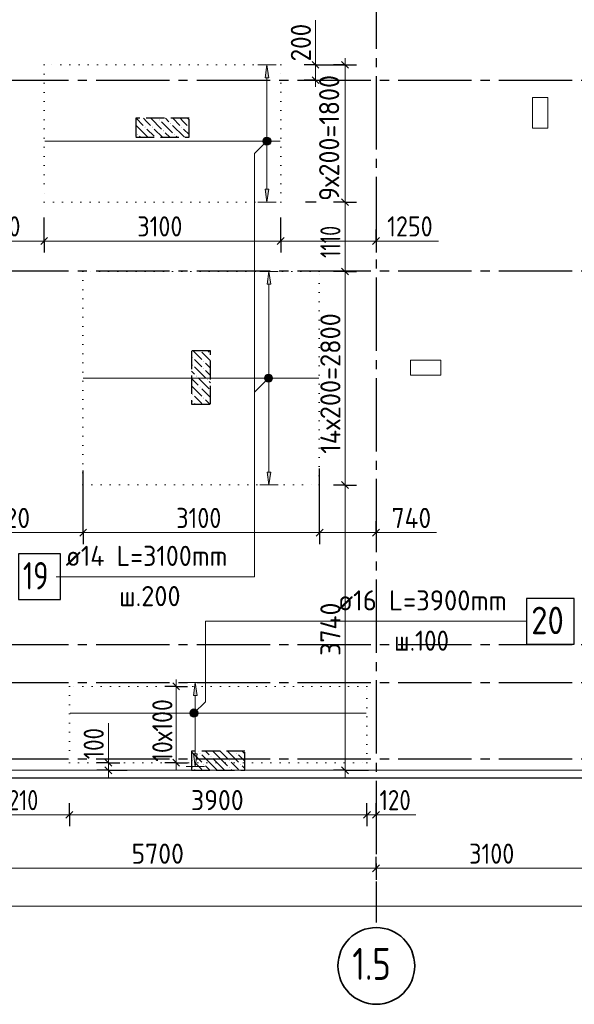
# Model space of a CAD drawing. Header units: millimetres. Extents: x 0 to 50400, y 0 to 35640.
# Tile 16 of 25: x 25544 to 32813, y 7244 to 20154. Entities that reach past the tile are written whole.
import ezdxf

# ---------------------------------------------------------------- set-up
doc = ezdxf.new("R2010")
doc.units = ezdxf.units.MM
for name, pattern in [('______2', [324, 240, -84]), ('______5', [1320, 960, -120, 120, -120]), ('______9', [120, 0, -120])]:
    doc.linetypes.add(name, pattern=pattern)
for name, color, linetype, lineweight in [('Standard', 7, 'Continuous', 25), ('ДОП Верх по Х', 7, 'Continuous', 25), ('ЖБ Перекрытие верхний уровень', 7, 'Continuous', 35), ('ЖБ Пилон', 7, 'Continuous', 35), ('Общий01', 7, 'Continuous', 13), ('Позиционная метка номер позиции', 7, 'Continuous', 13), ('Размерная линия_ общее', 7, 'Continuous', 13), ('Тени', 7, 'Continuous', 13)]:
    doc.layers.add(name, color=color, linetype=linetype, lineweight=lineweight)
doc.layers.add('Оси', color=7, linetype='______5', true_color=0x656565)
doc.styles.add('ISOCPEUR', font='txt')

msp = doc.modelspace()

# ---------------------------------------------------------------- hatches: boundary and pattern name
at = {"layer": 'ДОП Верх по Х', "linetype": 'Continuous', "lineweight": 13, "transparency": 33554687}
for points in [[(28808, 19394), (28784, 19562), (28760, 19394)], [(28834, 16686), (28810, 16854), (28786, 16686)], [(27869, 11294), (27845, 11462), (27821, 11294)]]:
    msp.add_hatch(color=7, dxfattribs=at).paths.add_polyline_path(points)
for points in [[(28808, 17930), (28784, 17762), (28760, 17930)], [(28834, 14222), (28810, 14054), (28786, 14222)], [(27869, 10530), (27845, 10362), (27821, 10530)]]:
    msp.add_hatch(color=7, dxfattribs=at).paths.add_polyline_path(points, flags=16)
at = {"layer": 'ЖБ Пилон', "linetype": 'Continuous', "lineweight": -3, "transparency": 33554687}
for points in [[(27183, 18745), (27188, 18750), (27192, 18745), (27188, 18741)], [(27279, 18745), (27284, 18750), (27288, 18745), (27284, 18741)], [(27375, 18841), (27380, 18846), (27384, 18841), (27380, 18836)], [(27519, 18793), (27524, 18798), (27528, 18793), (27524, 18788)], [(27663, 18745), (27668, 18750), (27672, 18745), (27668, 18741)], [(27759, 18745), (27764, 18750), (27765, 18749), (27765, 18742), (27764, 18741)], [(27087, 18649), (27092, 18654), (27096, 18649), (27092, 18645)], [(27423, 18697), (27428, 18702), (27432, 18697), (27428, 18692)], [(27567, 18649), (27572, 18654), (27576, 18649), (27572, 18645)], [(27807, 15721), (27812, 15726), (27816, 15721), (27812, 15716)], [(27807, 15625), (27812, 15630), (27816, 15625), (27812, 15621)], [(27951, 15673), (27956, 15678), (27960, 15673), (27956, 15668)], [(27951, 15577), (27956, 15582), (27960, 15577), (27956, 15572)], [(27855, 15481), (27860, 15486), (27864, 15481), (27860, 15476)], [(27999, 15433), (28004, 15438), (28008, 15433), (28004, 15428)], [(27807, 15241), (27812, 15246), (27816, 15241), (27812, 15236)], [(27903, 15337), (27908, 15342), (27912, 15337), (27908, 15332)], [(27807, 15145), (27812, 15150), (27816, 15145), (27812, 15141)], [(27951, 15193), (27956, 15198), (27960, 15193), (27956, 15188)], [(27903, 10537), (27908, 10542), (27912, 10537), (27908, 10532)], [(28047, 10489), (28052, 10494), (28056, 10489), (28052, 10485)], [(28383, 10537), (28388, 10542), (28392, 10537), (28388, 10532)], [(27807, 10441), (27812, 10446), (27816, 10441), (27812, 10436)], [(27807, 10345), (27812, 10350), (27816, 10345), (27812, 10340)], [(27951, 10393), (27956, 10398), (27960, 10393), (27956, 10388)], [(28287, 10441), (28292, 10446), (28296, 10441), (28292, 10436)], [(28287, 10345), (28292, 10350), (28296, 10345), (28292, 10340)], [(28431, 10393), (28436, 10398), (28440, 10393), (28436, 10388)]]:
    msp.add_hatch(color=7, dxfattribs=at).paths.add_polyline_path(points, flags=16)
at = {"layer": 'Позиционная метка номер позиции', "linetype": 'Continuous', "lineweight": 13, "transparency": 33554687}
for points in [[(28822, 18524), (28745, 18601), (28732, 18576)], [(28835, 18549), (28770, 18614), (28745, 18601)], [(28835, 18549), (28745, 18601), (28822, 18524)], [(28835, 18576), (28797, 18614), (28770, 18614)], [(28835, 18576), (28770, 18614), (28835, 18549)], [(28797, 18614), (28835, 18576), (28822, 18601)], [(28822, 18524), (28732, 18576), (28797, 18510)], [(28797, 18510), (28732, 18576), (28732, 18549)], [(28797, 18510), (28732, 18549), (28770, 18510)], [(28770, 18510), (28732, 18549), (28745, 18524)], [(28857, 15440), (28792, 15506), (28767, 15492)], [(28857, 15468), (28819, 15506), (28792, 15506)], [(28857, 15468), (28792, 15506), (28857, 15440)], [(28819, 15506), (28857, 15468), (28844, 15492)], [(28844, 15416), (28767, 15492), (28753, 15468)], [(28844, 15416), (28753, 15468), (28819, 15402)], [(28819, 15402), (28753, 15468), (28753, 15440)], [(28819, 15402), (28753, 15440), (28792, 15402)], [(28792, 15402), (28753, 15440), (28767, 15416)], [(28857, 15440), (28767, 15492), (28844, 15416)], [(27790, 11101), (27880, 11049), (27815, 11114)], [(27815, 11114), (27880, 11049), (27880, 11076)], [(27815, 11114), (27880, 11076), (27842, 11114)], [(27842, 11114), (27880, 11076), (27866, 11101)], [(27776, 11076), (27866, 11024), (27790, 11101)], [(27776, 11049), (27842, 11010), (27776, 11076)], [(27776, 11076), (27842, 11010), (27866, 11024)], [(27815, 11010), (27776, 11049), (27790, 11024)], [(27776, 11049), (27815, 11010), (27842, 11010)], [(27790, 11101), (27866, 11024), (27880, 11049)]]:
    msp.add_hatch(color=7, dxfattribs=at).paths.add_polyline_path(points)

# ---------------------------------------------------------------- linework, layer by layer
at = {"layer": 'Standard', "color": 254, "linetype": 'Continuous', "lineweight": -3, "true_color": 0xc4c4ff, "transparency": 33554687}
msp.add_lwpolyline([(7965, 10212), (40388, 10212), (40388, 32712), (7965, 32712), (7965, 10212)], dxfattribs=at)
at = {"layer": 'ДОП Верх по Х', "color": 251, "linetype": 'Continuous', "lineweight": 13, "true_color": 0x494949, "transparency": 33554687}
for p, q in [((28784, 19562), (28664, 19562)), ((28784, 19562), (28760, 19394)), ((28808, 19394), (28784, 19562)), ((28784, 19562), (28904, 19562)), ((28784, 19562), (28784, 19562)), ((28760, 19394), (28808, 19394)), ((28784, 17930), (28784, 19394)), ((28784, 17762), (28760, 17930)), ((28760, 17930), (28808, 17930)), ((28808, 17930), (28784, 17762)), ((28784, 17762), (28664, 17762)), ((28784, 17762), (28904, 17762)), ((28784, 17762), (28784, 17762)), ((28810, 16854), (28690, 16854)), ((28810, 16854), (28786, 16686)), ((28834, 16686), (28810, 16854)), ((28810, 16854), (28930, 16854)), ((28810, 16854), (28810, 16854)), ((28786, 16686), (28834, 16686)), ((28810, 14222), (28810, 16686)), ((28810, 14054), (28786, 14222)), ((28786, 14222), (28834, 14222)), ((28834, 14222), (28810, 14054)), ((28810, 14054), (28690, 14054)), ((28810, 14054), (28930, 14054)), ((28810, 14054), (28810, 14054)), ((27845, 11462), (27725, 11462)), ((27845, 11462), (27821, 11294)), ((27869, 11294), (27845, 11462)), ((27845, 11462), (27965, 11462)), ((27845, 11462), (27845, 11462)), ((27821, 11294), (27869, 11294)), ((27845, 10530), (27845, 11294)), ((27845, 10362), (27821, 10530)), ((27821, 10530), (27869, 10530)), ((27869, 10530), (27845, 10362)), ((27845, 10362), (27725, 10362)), ((27845, 10362), (27965, 10362)), ((27845, 10362), (27845, 10362))]:
    msp.add_line(p, q, dxfattribs=at)
at = {"layer": 'ДОП Верх по Х', "color": 7, "linetype": 'Continuous', "lineweight": 18, "transparency": 33554687}
for p, q in [((28958, 18562), (25872, 18562)), ((29463, 15454), (26377, 15454)), ((30087, 11062), (26203, 11062))]:
    msp.add_line(p, q, dxfattribs=at)
at = {"layer": 'ДОП Верх по Х', "color": 7, "linetype": 'Continuous', "lineweight": 25, "transparency": 33554687}
for points in [[(25526, 12551), (26078, 12551), (26078, 13151), (25526, 13151), (25526, 12551)], [(32188, 11965), (32812, 11965), (32812, 12565), (32188, 12565), (32188, 11965)]]:
    msp.add_lwpolyline(points, dxfattribs=at)
at = {"layer": 'ЖБ Перекрытие верхний уровень', "color": 7, "linetype": 'Continuous', "lineweight": 18, "transparency": 33554687}
for p, q in [((32465, 19132), (32265, 19132)), ((32265, 19132), (32265, 18732)), ((32465, 18732), (32465, 19132)), ((32265, 18732), (32465, 18732)), ((31065, 15692), (30665, 15692)), ((30665, 15692), (30665, 15492)), ((31065, 15492), (31065, 15692)), ((30665, 15492), (31065, 15492)), ((15765, 10312), (33665, 10312))]:
    msp.add_line(p, q, dxfattribs=at)
at = {"layer": 'ЖБ Пилон', "color": 253, "linetype": '______2', "lineweight": -3, "true_color": 0xa0a0a0, "transparency": 33554687}
for p, q in [((27765, 18862), (27065, 18862)), ((27065, 18862), (27065, 18612)), ((27765, 18612), (27765, 18862)), ((27065, 18612), (27765, 18612)), ((28045, 15812), (27795, 15812)), ((27795, 15812), (27795, 15112)), ((28045, 15112), (28045, 15812)), ((27795, 15112), (28045, 15112)), ((28495, 10562), (27795, 10562)), ((27795, 10562), (27795, 10312)), ((28495, 10312), (28495, 10562)), ((27795, 10312), (28495, 10312))]:
    msp.add_line(p, q, dxfattribs=at)
at = {"layer": 'ЖБ Пилон', "color": 253, "linetype": 'Continuous', "lineweight": -3, "true_color": 0xa0a0a0, "transparency": 33554687}
for p, q in [((27070, 18862), (27164, 18769)), ((27212, 18817), (27166, 18862)), ((27262, 18862), (27404, 18721)), ((27454, 18862), (27500, 18817)), ((27550, 18862), (27644, 18769)), ((27692, 18817), (27646, 18862)), ((27742, 18862), (27765, 18840)), ((27212, 18625), (27068, 18769)), ((27260, 18769), (27212, 18817)), ((27212, 18721), (27308, 18625)), ((27308, 18721), (27417, 18612)), ((27404, 18817), (27548, 18673)), ((27692, 18625), (27548, 18769)), ((27740, 18769), (27692, 18817)), ((27692, 18721), (27765, 18648)), ((27065, 18676), (27068, 18673)), ((27116, 18625), (27128, 18612)), ((27212, 18625), (27224, 18612)), ((27512, 18612), (27452, 18673)), ((27596, 18625), (27608, 18612)), ((27692, 18625), (27704, 18612)), ((27816, 15812), (27932, 15697)), ((28045, 15680), (27932, 15793)), ((28009, 15812), (28028, 15793)), ((27884, 15649), (27836, 15697)), ((27932, 15601), (27884, 15649)), ((27980, 15649), (28045, 15584)), ((27795, 15546), (27836, 15505)), ((27836, 15601), (27980, 15457)), ((27980, 15553), (28045, 15488)), ((27795, 15450), (27884, 15361)), ((27884, 15457), (28028, 15313)), ((28045, 15392), (28028, 15409)), ((27795, 15354), (27932, 15217)), ((28045, 15200), (27932, 15313)), ((27884, 15169), (27836, 15217)), ((27836, 15121), (27844, 15112)), ((27932, 15121), (27884, 15169)), ((27980, 15169), (28036, 15112)), ((27795, 10554), (27932, 10417)), ((27882, 10562), (27884, 10561)), ((28076, 10369), (27932, 10513)), ((27978, 10562), (28028, 10513)), ((28172, 10465), (28074, 10562)), ((28076, 10465), (28172, 10369)), ((28172, 10561), (28268, 10465)), ((28172, 10465), (28268, 10369)), ((28268, 10561), (28412, 10417)), ((28362, 10562), (28364, 10561)), ((28495, 10430), (28412, 10513)), ((28458, 10562), (28495, 10526)), ((27884, 10369), (27836, 10417)), ((27932, 10321), (27884, 10369)), ((27980, 10369), (28036, 10312)), ((28076, 10369), (28132, 10312)), ((28172, 10369), (28228, 10312)), ((28364, 10369), (28316, 10417)), ((28412, 10321), (28364, 10369)), ((28460, 10369), (28495, 10334)), ((27836, 10321), (27844, 10312)), ((28316, 10321), (28324, 10312))]:
    msp.add_line(p, q, dxfattribs=at)
at = {"layer": 'Общий01', "color": 7, "linetype": 'Continuous', "lineweight": 13, "transparency": 33554687}
for p, q in [((29421, 19562), (29421, 20146)), ((30215, 17252), (31035, 17252)), ((30215, 13429), (31005, 13429)), ((26708, 10412), (26708, 10931)), ((30215, 9729), (30735, 9729))]:
    msp.add_line(p, q, dxfattribs=at)
at = {"layer": 'Оси', "color": 8, "linetype": '______5', "lineweight": -3, "transparency": 33554687}
for p, q in [((30215, 32612), (30215, 8317)), ((8065, 19362), (42963, 19362)), ((8065, 16862), (42963, 16862)), ((8065, 11962), (42963, 11962)), ((8065, 11462), (42963, 11462)), ((8065, 10462), (42963, 10462))]:
    msp.add_line(p, q, dxfattribs=at)
at = {"layer": 'Оси', "color": 7, "linetype": 'Continuous', "lineweight": 35, "transparency": 33554687}
msp.add_circle((30218, 7747), 503, dxfattribs=at)
at = {"layer": 'Позиционная метка номер позиции', "color": 7, "linetype": 'Continuous', "lineweight": 13, "transparency": 33554687}
for p, q in [((28745, 18601), (28745, 18601)), ((28822, 18601), (28822, 18601)), ((28745, 18524), (28745, 18524)), ((28822, 18524), (28822, 18524)), ((28767, 15492), (28767, 15492)), ((28767, 15416), (28767, 15416)), ((28844, 15492), (28844, 15492)), ((28844, 15416), (28844, 15416)), ((27790, 11101), (27790, 11101)), ((27790, 11024), (27790, 11024)), ((27866, 11101), (27866, 11101)), ((27866, 11024), (27866, 11024))]:
    msp.add_line(p, q, dxfattribs=at)
for points in [[(28784, 18562), (28622, 18400), (28622, 15270)], [(28805, 15454), (28622, 15270), (28622, 12851), (26022, 12851)], [(27828, 11062), (27978, 11212), (27978, 12267), (32188, 12267)]]:
    msp.add_lwpolyline(points, dxfattribs=at)
for centre in [(28784, 18562), (28805, 15454), (27828, 11062)]:
    msp.add_circle(centre, 54, dxfattribs=at)
at = {"layer": 'Размерная линия_ общее', "color": 7, "linetype": 'Continuous', "lineweight": 13, "transparency": 33554687}
for p, q in [((29421, 19562), (29421, 19652)), ((29808, 19562), (29808, 19652)), ((29808, 17762), (29808, 19562)), ((29421, 19362), (29421, 19272)), ((29808, 16852), (29808, 17762)), ((24445, 17252), (25865, 17252)), ((25865, 17252), (28965, 17252)), ((28965, 17252), (30215, 17252)), ((30215, 17252), (30305, 17252)), ((29808, 14052), (29808, 16852)), ((24355, 13429), (26375, 13429)), ((26375, 13429), (29475, 13429)), ((29475, 13429), (30215, 13429)), ((30215, 13429), (30305, 13429)), ((27595, 11412), (27595, 11502)), ((27595, 10412), (27595, 11412)), ((26706, 10412), (26706, 10502)), ((27595, 10412), (27595, 10322)), ((26706, 10312), (26706, 10222)), ((29808, 10312), (29808, 10222)), ((24985, 9729), (26195, 9729)), ((26195, 9729), (30095, 9729)), ((30095, 9729), (30215, 9729)), ((30215, 9729), (30305, 9729)), ((24515, 9027), (30215, 9027)), ((30215, 9027), (33315, 9027)), ((9265, 8532), (40065, 8532))]:
    msp.add_line(p, q, dxfattribs=at)
at = {"layer": 'Размерная линия_ общее', "color": 7, "linetype": 'Continuous', "lineweight": -3, "transparency": 33554687}
for p, q in [((29421, 19562), (29271, 19562)), ((29428, 19562), (29290, 19562)), ((29421, 19562), (29571, 19562)), ((29421, 19562), (29908, 19562)), ((29808, 19562), (29658, 19562)), ((29808, 19562), (29772, 19562)), ((29808, 19562), (29958, 19562)), ((29421, 19362), (29271, 19362)), ((29421, 19362), (29571, 19362)), ((29421, 19362), (29987, 19362)), ((29428, 17762), (29290, 17762)), ((29808, 17762), (29658, 17762)), ((29808, 17762), (29772, 17762)), ((29808, 17762), (29958, 17762)), ((25865, 17252), (25865, 17402)), ((28965, 17252), (28965, 17402)), ((30215, 17252), (30215, 17402)), ((25865, 17252), (25865, 17102)), ((28965, 17252), (28965, 17102)), ((30215, 17252), (30215, 17102)), ((30215, 17252), (30215, 17252)), ((29808, 16852), (29658, 16852)), ((29808, 16852), (29958, 16852)), ((29808, 16852), (29808, 16852)), ((29808, 14052), (29658, 14052)), ((29808, 14052), (29958, 14052)), ((29808, 14052), (29808, 14052)), ((26375, 13429), (26375, 13579)), ((29475, 13429), (29475, 13579)), ((30215, 13429), (30215, 13579)), ((26375, 13429), (26375, 13279)), ((29475, 13429), (29475, 13279)), ((30215, 13429), (30215, 13279)), ((30215, 13429), (30215, 13429)), ((27595, 11412), (27445, 11412)), ((27595, 11412), (27745, 11412)), ((26706, 10412), (26556, 10412)), ((26706, 10412), (26856, 10412)), ((26706, 10412), (26708, 10412)), ((27595, 10412), (27445, 10412)), ((27595, 10412), (27745, 10412)), ((26706, 10312), (26556, 10312)), ((26706, 10312), (26856, 10312)), ((26706, 10312), (26951, 10312)), ((29808, 10312), (29658, 10312)), ((29808, 10312), (29958, 10312)), ((29808, 10312), (30115, 10312)), ((26195, 9729), (26195, 9879)), ((30095, 9729), (30095, 9879)), ((30215, 9729), (30215, 9879)), ((26195, 9729), (26195, 9579)), ((30095, 9729), (30095, 9579)), ((30215, 9729), (30215, 9579)), ((30215, 9027), (30215, 9177)), ((30215, 9027), (30215, 8877))]:
    msp.add_line(p, q, dxfattribs=at)
at = {"layer": 'Размерная линия_ общее', "color": 7, "linetype": 'Continuous', "lineweight": 25, "transparency": 33554687}
for p, q in [((29466, 19517), (29376, 19607)), ((29853, 19517), (29763, 19607)), ((29466, 19317), (29376, 19407)), ((29853, 17717), (29763, 17807)), ((25820, 17207), (25910, 17297)), ((28920, 17207), (29010, 17297)), ((30170, 17207), (30260, 17297)), ((29853, 16807), (29763, 16897)), ((29853, 14007), (29763, 14097)), ((26330, 13384), (26420, 13474)), ((29430, 13384), (29520, 13474)), ((30170, 13384), (30260, 13474)), ((27640, 11367), (27550, 11457)), ((26751, 10367), (26661, 10457)), ((26751, 10267), (26661, 10357)), ((27640, 10367), (27550, 10457)), ((29853, 10267), (29763, 10357)), ((26150, 9684), (26240, 9774)), ((30050, 9684), (30140, 9774)), ((30170, 9684), (30260, 9774)), ((30170, 8982), (30260, 9072))]:
    msp.add_line(p, q, dxfattribs=at)
at = {"layer": 'Размерная линия_ общее', "color": 7, "linetype": 'Continuous', "lineweight": 13, "transparency": 33554687}
for points in [[(29421, 19362), (29421, 19510), (29421, 19510), (29421, 19562)], [(29808, 10312), (29808, 11734), (29808, 11734), (29808, 14052)], [(26706, 10312), (26706, 10375), (26706, 10375), (26706, 10412)]]:
    msp.add_lwpolyline(points, dxfattribs=at)
at = {"layer": 'Размерная линия_ общее', "color": 7, "linetype": 'Continuous', "lineweight": -3, "transparency": 33554687}
for points in [[(25865, 17252), (25865, 17272), (25865, 17272), (25865, 17272), (25865, 17272), (25865, 17562)], [(28965, 17252), (28965, 17272), (28965, 17272), (28965, 17562)], [(26375, 13429), (26375, 13450), (26375, 13450), (26375, 13450), (26375, 13450), (26375, 14244)], [(29475, 13429), (29475, 13450), (29475, 13450), (29475, 14270)]]:
    msp.add_lwpolyline(points, dxfattribs=at)
at = {"layer": 'Тени', "color": 7, "linetype": '______9', "lineweight": 13, "transparency": 33554687}
for p, q in [((25865, 19562), (25865, 17762)), ((28965, 19562), (25865, 19562)), ((28965, 17762), (28965, 19562)), ((25865, 17762), (28965, 17762)), ((26370, 16854), (26370, 14054)), ((29470, 16854), (26370, 16854)), ((29470, 14054), (29470, 16854)), ((26370, 14054), (29470, 14054)), ((26195, 11412), (26195, 10412)), ((30095, 11412), (26195, 11412)), ((30095, 10412), (30095, 11412)), ((26195, 10412), (30095, 10412))]:
    msp.add_line(p, q, dxfattribs=at)

# ---------------------------------------------------------------- texts
at = {"layer": 'ДОП Верх по Х', "color": 7, "linetype": 'Continuous', "lineweight": 13, "transparency": 33554687, "attachment_point": 7, "style": 'ISOCPEUR'}
for s, insert, char_height, width in [('\\W0.94;ø14 L=3100mm ', (26146, 12992), 264, 2551.79), ('\\W0.75;19', (25586, 12683), 360, 566.75), ('\\W0.95;ш.200 ', (26846, 12464), 264, 1154.55), ('\\W0.96;ø16 L=3900mm ', (29711, 12408), 264, 2580.62), ('\\W0.87;20', (32248, 12097), 360, 660.97), ('\\W0.90;ш.100 ', (30450, 11880), 264, 1095.47)]:
    msp.add_mtext(s, dxfattribs=dict(at, insert=insert, char_height=char_height, width=width))
at = {"layer": 'Оси', "color": 7, "linetype": 'Continuous', "lineweight": 35, "transparency": 33554687, "insert": (29903, 7564), "char_height": 420, "width": 795.3, "attachment_point": 7, "style": 'ISOCPEUR'}
msp.add_mtext('\\W0.79;1.5', dxfattribs=at)
at = {"layer": 'Размерная линия_ общее', "color": 7, "linetype": 'Continuous', "lineweight": 25, "transparency": 33554687, "char_height": 264, "attachment_point": 7, "rotation": 90, "style": 'ISOCPEUR'}
for s, insert, width in [('\\W0.91;200', (29361, 19607), 674.39), ('\\W0.94;9х200=1800', (29732, 17778), 1918.45), ('\\W0.73;1110', (29748, 17030), 677.43), ('\\W0.95;14х200=2800', (29748, 14462), 2130.3), ('\\W0.93;3740', (29748, 11813), 888.46), ('\\W0.86;10х100', (27545, 10424), 1116.55), ('\\W0.83;100', (26646, 10457), 610.29)]:
    msp.add_mtext(s, dxfattribs=dict(at, insert=insert, width=width))
at = {"layer": 'Размерная линия_ общее', "color": 7, "linetype": 'Continuous', "lineweight": 25, "transparency": 33554687, "char_height": 264, "attachment_point": 7, "style": 'ISOCPEUR'}
for s, insert, width in [('\\W0.87;1420', (24952, 17312), 827.32), ('\\W0.87;3100', (27085, 17312), 800.28), ('\\W0.87;1250', (30360, 17312), 800.28), ('\\W0.93;2020', (25009, 13489), 861.71), ('\\W0.87;3100', (27595, 13489), 800.29), ('\\W0.92;740', (30418, 13489), 701.33), ('\\W0.80;1210', (25287, 9789), 738.85), ('\\W0.93;3900', (27789, 9789), 861.73), ('\\W0.83;120', (30260, 9789), 610.29), ('\\W0.93;5700', (27009, 9087), 861.71), ('\\W0.87;3100', (31435, 9087), 800.29)]:
    msp.add_mtext(s, dxfattribs=dict(at, insert=insert, width=width))

doc.saveas('drawing.dxf')
